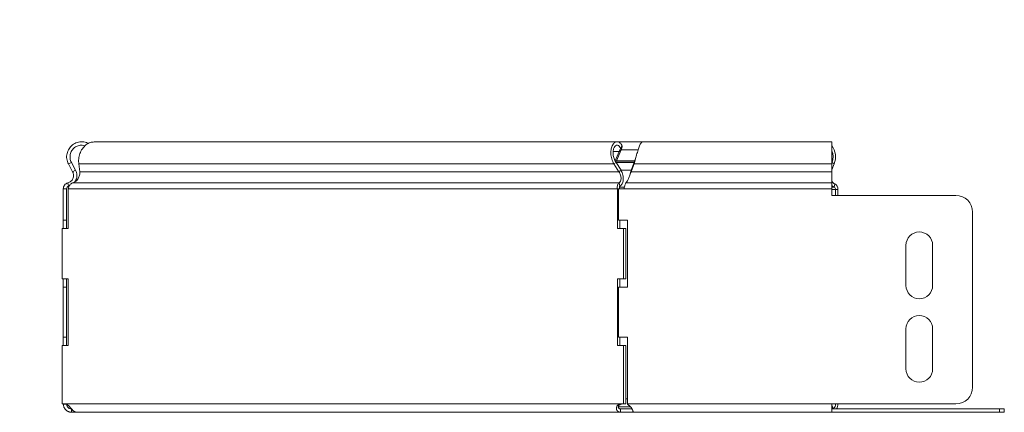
# Model space of a CAD drawing. Header units: millimetres. Extents: x -247 to 1324, y -6335 to 292.
# Tile 8 of 10: x 142 to 437, y -683 to -566. Entities that reach past the tile are written whole.
import ezdxf

# ---------------------------------------------------------------- set-up
doc = ezdxf.new("R2010")
doc.units = ezdxf.units.MM
doc.styles.add('SLDTEXTSTYLE3', font='TXT', dxfattribs={"width": 0.7, "bigfont": 'bigfont'})

msp = doc.modelspace()

# ---------------------------------------------------------------- linework, layer by layer
at = {"color": 7, "linetype": 'Continuous', "lineweight": 15}
for p, q in [((320.73, -602.48), (163.89, -602.48)), ((321.32, -605.33), (320.13, -608.12)), ((321.94, -604.86), (320.56, -608.12)), ((328.37, -602.48), (320.73, -602.48)), ((321.32, -605.33), (321.94, -604.86)), ((321.75, -604.43), (322.24, -603.7)), ((385.13, -602.48), (328.37, -602.48)), ((385.13, -609.09), (385.13, -602.48)), ((320.56, -608.12), (320.25, -608.36)), ((320.56, -608.12), (325.96, -608.12)), ((156.13, -609.09), (157.02, -608.62)), ((157.4, -611.48), (156.13, -609.09)), ((158.29, -611), (157.02, -608.62)), ((157.4, -611.48), (158.29, -611)), ((159.25, -609.09), (159.54, -611.48)), ((319.76, -609.09), (320.38, -608.62)), ((321.26, -611.48), (319.76, -609.09)), ((320.37, -608.59), (325.79, -608.59)), ((321.88, -611), (320.38, -608.62)), ((321.26, -611.48), (321.88, -611)), ((325.77, -608.62), (324.92, -611)), ((325.77, -609.09), (324.92, -611.48)), ((324.92, -611.48), (324.92, -611)), ((325.77, -609.09), (325.77, -608.62)), ((385.19, -608.62), (385.13, -608.79)), ((385.13, -609.09), (385.13, -611.48)), ((385.81, -609.09), (385.13, -610.91)), ((324.5, -612.52), (324.5, -612.53)), ((385.13, -614.78), (385.13, -611.48)), ((154.6, -616.53), (154.6, -625.98)), ((154.6, -616.53), (155.6, -616.53)), ((155.6, -616.53), (155.6, -625.98)), ((156.2, -615.75), (155.95, -614.78)), ((156.05, -616.53), (156.05, -628.48)), ((320.79, -628.48), (320.79, -616.53)), ((321.5, -616.53), (320.79, -616.53)), ((321.09, -625.98), (321.09, -616.53)), ((321.09, -616.53), (322.79, -616.53)), ((321.54, -615.75), (321.36, -614.78)), ((385.13, -616.53), (385.13, -614.78)), ((385.13, -616.53), (385.13, -618.53)), ((386.19, -616.78), (386.19, -618.53)), ((386.9, -616.78), (386.9, -618.53)), ((422.34, -618.53), (385.13, -618.53)), ((154.6, -625.98), (155.6, -625.98)), ((154.6, -628.48), (154.6, -625.98)), ((155.6, -628.48), (155.6, -625.98)), ((321.09, -625.98), (323.79, -625.98)), ((321.5, -628.48), (321.5, -625.98)), ((323.79, -625.98), (323.79, -645.98)), ((427.34, -675.98), (427.34, -623.53)), ((154.21, -643.48), (154.21, -628.48)), ((156.05, -628.48), (154.21, -628.48)), ((322.63, -628.48), (320.79, -628.48)), ((322.63, -628.48), (322.63, -643.48)), ((322.63, -628.48), (323.33, -628.48)), ((323.33, -628.48), (323.33, -643.48)), ((407.34, -645.48), (407.34, -633.48)), ((415.34, -633.48), (415.34, -645.48)), ((154.21, -643.48), (156.05, -643.48)), ((154.6, -645.98), (154.6, -643.48)), ((155.6, -645.98), (155.6, -643.48)), ((156.05, -643.48), (156.05, -663.48)), ((320.79, -643.48), (322.63, -643.48)), ((320.79, -663.48), (320.79, -643.48)), ((321.5, -645.98), (321.5, -643.48)), ((322.63, -643.48), (323.33, -643.48)), ((154.6, -645.98), (155.6, -645.98)), ((154.6, -645.98), (154.6, -660.98)), ((155.6, -645.98), (155.6, -660.98)), ((321.09, -660.98), (321.09, -645.98)), ((323.79, -645.98), (321.09, -645.98)), ((407.34, -670.48), (407.34, -658.48)), ((415.34, -658.48), (415.34, -670.48)), ((154.6, -660.98), (155.6, -660.98)), ((154.6, -663.48), (154.6, -660.98)), ((155.6, -663.48), (155.6, -660.98)), ((321.09, -660.98), (323.79, -660.98)), ((321.5, -663.48), (321.5, -660.98)), ((323.79, -660.98), (323.79, -680.98)), ((154.21, -680.98), (154.21, -663.48)), ((156.05, -663.48), (154.21, -663.48)), ((322.63, -663.48), (320.79, -663.48)), ((322.63, -663.48), (322.63, -680.98)), ((322.63, -663.48), (323.33, -663.48)), ((323.33, -663.48), (323.33, -680.98)), ((154.99, -680.98), (154.21, -680.98)), ((155.61, -681.06), (154.61, -681.12)), ((322.63, -680.98), (321.85, -680.98)), ((322.25, -680.98), (322.04, -680.98)), ((322.63, -680.98), (323.33, -680.98)), ((323.79, -679.48), (323.33, -679.48)), ((323.79, -680.98), (323.79, -681.12)), ((385.13, -680.98), (422.34, -680.98)), ((385.13, -683.48), (385.13, -680.98)), ((385.27, -681.83), (385.13, -681.51)), ((157.1, -683.48), (157.1, -682.48)), ((158.62, -683.48), (157.1, -683.48)), ((158.62, -683.48), (321.76, -683.48)), ((321.76, -682.48), (321.76, -683.48)), ((325.24, -682.48), (321.76, -682.48)), ((325.42, -683.48), (321.76, -683.48)), ((325.42, -683.48), (325.42, -682.98)), ((325.42, -683.48), (385.13, -683.48)), ((435.37, -682.48), (385.13, -682.48)), ((435.37, -683.48), (385.13, -683.48)), ((435.37, -682.48), (436.84, -682.48)), ((436.84, -683.48), (435.37, -683.48)), ((436.84, -682.48), (436.84, -683.48))]:
    msp.add_line(p, q, dxfattribs=at)
at = {"color": 7, "linetype": 'Continuous', "lineweight": 0}
for p, q in [((319.53, -605.33), (321.32, -605.33)), ((321.94, -604.86), (327.02, -604.86)), ((159.25, -609.09), (319.76, -609.09)), ((320.38, -608.62), (325.77, -608.62)), ((321.88, -611), (324.92, -611)), ((325.77, -609.09), (385.13, -609.09)), ((385.13, -608.62), (385.19, -608.62)), ((385.81, -609.09), (385.19, -608.62)), ((159.54, -611.48), (321.26, -611.48)), ((324.92, -611.48), (385.13, -611.48)), ((156.05, -616.53), (320.79, -616.53)), ((157.39, -614.78), (321.36, -614.78)), ((321.43, -616.01), (322.91, -616.01)), ((322.79, -616.53), (385.13, -616.53)), ((323.33, -614.78), (385.13, -614.78)), ((385.13, -616.01), (385.78, -616.01)), ((385.13, -616.78), (386.19, -616.78)), ((385.98, -615.05), (385.78, -616.01)), ((386.9, -616.78), (386.19, -616.78)), ((155.3, -680.98), (321.54, -680.98)), ((321.08, -681.83), (324.75, -681.83)), ((323.79, -680.98), (385.13, -680.98)), ((385.27, -681.83), (385.13, -681.83)), ((435.37, -683.48), (435.37, -682.48))]:
    msp.add_line(p, q, dxfattribs=at)
at = {"color": 7, "linetype": 'Continuous', "lineweight": 15, "flags": 128}
msp.add_lwpolyline([(385.13, -615.59), (385.28, -615.71), (385.78, -616.01)], dxfattribs=at)
at = {"color": 7, "linetype": 'Continuous', "lineweight": 15}
for centre, radius, start, end in [((380.49, -606.98), 5.73, 338.3869, 35.9114), ((380.75, -606.98), 4.74, 339.6745, 22.3977), ((386.76, -613.35), 1.88, 209.5018, 245.4147), ((385.38, -616.72), 0.811, 355.5071, 60.3471), ((385.08, -616.64), 1.82, 355.5071, 60.3471), ((422.34, -623.53), 5, 0, 90), ((411.34, -633.48), 4, 0, 180), ((411.34, -645.48), 4, 180, 0), ((411.34, -658.48), 4, 0, 180), ((411.34, -670.48), 4, 180, 0), ((422.34, -675.98), 5, 270, 0), ((157.1, -680.98), 2.5, 180, 183.3405), ((155.15, -682.22), 1.25, 82.9846, 97.0154), ((321.7, -682.22), 1.25, 82.9846, 97.0154), ((386.21, -681.48), 1, 201.0227, 270), ((384.55, -681.06), 1.64, 311.2413, 3.0288), ((383.71, -681.02), 3.19, 332.7541, 0.7206)]:
    msp.add_arc(centre, radius, start, end, dxfattribs=at)
for points, knots in [([(319.76, -609.09), (319.48, -608.63), (319.26, -608.12), (318.94, -607.07), (318.85, -606.54), (318.8, -605.5), (318.84, -605.01), (319.04, -604.12), (319.19, -603.72), (319.57, -603.08), (319.8, -602.83), (320.31, -602.52), (320.58, -602.45), (321.12, -602.51), (321.38, -602.63), (321.86, -603.04), (322.07, -603.34), (322.24, -603.7)], [0, 0, 0, 0, 0.125, 0.125, 0.25, 0.25, 0.375, 0.375, 0.5, 0.5, 0.625, 0.625, 0.75, 0.75, 0.875, 0.875, 1, 1, 1, 1]), ([(156.13, -609.09), (155.93, -608.6), (155.53, -607.62), (155.62, -606), (156.23, -604.51), (157.31, -603.33), (158.75, -602.58), (160.33, -602.41), (161.52, -602.59), (162.03, -602.94), (162.11, -602.99)], [0, 0, 0, 0, 0.139254, 0.278508, 0.417762, 0.557016, 0.69627, 0.835524, 0.974778, 1, 1, 1, 1]), ([(157.02, -608.62), (156.86, -608.24), (156.55, -607.48), (156.62, -606.21), (157.09, -605.06), (157.94, -604.13), (159.04, -603.57), (160.17, -603.39), (160.85, -603.59), (161.13, -603.67)], [0, 0, 0, 0, 0.149172, 0.298344, 0.447516, 0.596688, 0.74586, 0.895032, 1, 1, 1, 1]), ([(163.9, -602.51), (163.49, -602.54), (162.6, -602.59), (161.34, -603.33), (160.25, -604.51), (159.51, -606), (159.13, -607.62), (159.21, -608.6), (159.25, -609.09)], [0, 0, 0, 0, 0.145898, 0.316718, 0.487539, 0.658359, 0.82918, 1, 1, 1, 1]), ([(320.38, -608.62), (320.14, -608.26), (319.95, -607.86), (319.66, -607.05), (319.56, -606.63), (319.48, -605.83), (319.49, -605.44), (319.59, -604.75), (319.68, -604.44), (319.93, -603.95), (320.09, -603.75), (320.44, -603.51), (320.63, -603.46), (321, -603.5), (321.18, -603.6), (321.5, -603.92), (321.65, -604.15), (321.75, -604.43)], [0, 0, 0, 0, 0.125, 0.125, 0.25, 0.25, 0.375, 0.375, 0.5, 0.5, 0.625, 0.625, 0.75, 0.75, 0.875, 0.875, 1, 1, 1, 1]), ([(328.37, -602.51), (328.25, -602.54), (327.97, -602.59), (327.55, -603.33), (327.11, -604.51), (326.66, -606), (326.22, -607.62), (325.92, -608.6), (325.77, -609.09)], [0, 0, 0, 0, 0.145898, 0.316718, 0.487539, 0.658359, 0.82918, 1, 1, 1, 1]), ([(326.49, -606.72), (326.4, -606.97), (326.16, -607.63), (325.92, -608.24), (325.77, -608.62)], [0, 0, 0, 0, 0.375191, 1, 1, 1, 1]), ([(158.05, -614.48), (158.17, -614.29), (158.43, -613.88), (158.64, -613.18), (158.7, -612.43), (158.59, -611.69), (158.39, -611.23), (158.29, -611)], [0, 0, 0, 0, 0.188989, 0.391742, 0.594494, 0.797247, 1, 1, 1, 1]), ([(321.54, -615.75), (321.78, -615.63), (322.01, -615.39), (322.36, -614.75), (322.48, -614.34), (322.57, -613.43), (322.55, -612.93), (322.33, -611.94), (322.14, -611.44), (321.88, -611)], [0, 0, 0, 0, 0.25, 0.25, 0.5, 0.5, 0.75, 0.75, 1, 1, 1, 1]), ([(324.92, -611), (324.86, -611.23), (324.72, -611.68), (324.58, -612.21), (324.51, -612.49), (324.5, -612.52)], [0, 0, 0, 0, 0.471133, 0.942267, 1, 1, 1, 1]), ([(155.95, -614.78), (156.29, -614.7), (156.6, -614.53), (157.13, -614.08), (157.34, -613.8), (157.62, -613.16), (157.69, -612.82), (157.66, -612.12), (157.57, -611.78), (157.4, -611.48)], [0, 0, 0, 0, 0.25, 0.25, 0.5, 0.5, 0.75, 0.75, 1, 1, 1, 1]), ([(159.54, -611.48), (159.56, -611.78), (159.54, -612.12), (159.37, -612.82), (159.23, -613.16), (158.84, -613.8), (158.6, -614.08), (158.04, -614.53), (157.72, -614.7), (157.39, -614.78)], [0, 0, 0, 0, 0.25, 0.25, 0.5, 0.5, 0.75, 0.75, 1, 1, 1, 1]), ([(321.36, -614.78), (321.5, -614.7), (321.63, -614.53), (321.82, -614.08), (321.87, -613.8), (321.88, -613.16), (321.84, -612.82), (321.63, -612.12), (321.47, -611.78), (321.26, -611.48)], [0, 0, 0, 0, 0.25, 0.25, 0.5, 0.5, 0.75, 0.75, 1, 1, 1, 1]), ([(324.92, -611.48), (324.79, -611.78), (324.66, -612.12), (324.39, -612.82), (324.26, -613.16), (323.99, -613.8), (323.86, -614.08), (323.59, -614.53), (323.46, -614.7), (323.33, -614.78)], [0, 0, 0, 0, 0.25, 0.25, 0.5, 0.5, 0.75, 0.75, 1, 1, 1, 1]), ([(154.6, -616.53), (154.6, -616.13), (154.74, -615.74), (155.22, -615.11), (155.57, -614.88), (155.95, -614.78)], [0, 0, 0, 0, 0.5, 0.5, 1, 1, 1, 1]), ([(155.6, -616.53), (155.6, -616.35), (155.66, -616.18), (155.88, -615.9), (156.03, -615.8), (156.2, -615.75)], [0, 0, 0, 0, 0.5, 0.5, 1, 1, 1, 1]), ([(157.39, -614.78), (157.05, -614.88), (156.74, -615.11), (156.28, -615.74), (156.12, -616.13), (156.05, -616.53)], [0, 0, 0, 0, 0.5, 0.5, 1, 1, 1, 1]), ([(320.79, -616.53), (320.73, -616.13), (320.76, -615.74), (320.97, -615.11), (321.15, -614.88), (321.36, -614.78)], [0, 0, 0, 0, 0.5, 0.5, 1, 1, 1, 1]), ([(321.5, -616.53), (321.43, -616.35), (321.41, -616.18), (321.44, -615.9), (321.48, -615.8), (321.54, -615.75)], [0, 0, 0, 0, 0.5, 0.5, 1, 1, 1, 1]), ([(323.33, -614.78), (323.24, -614.88), (323.15, -615.11), (322.97, -615.74), (322.88, -616.13), (322.79, -616.53)], [0, 0, 0, 0, 0.5, 0.5, 1, 1, 1, 1]), ([(157.1, -683.48), (157.05, -683.47), (156.95, -683.47), (156.79, -683.46), (156.64, -683.43), (156.5, -683.4), (156.36, -683.36), (156.22, -683.32), (156.09, -683.26), (155.97, -683.2), (155.85, -683.14), (155.74, -683.07), (155.63, -683), (155.53, -682.92), (155.44, -682.84), (155.35, -682.76), (155.27, -682.68), (155.2, -682.6), (155.13, -682.51), (155.07, -682.43), (154.97, -682.28), (154.85, -682.08), (154.74, -681.82), (154.67, -681.57), (154.62, -681.33), (154.61, -681.19), (154.61, -681.12)], [0, 0, 0, 0, 0.036, 0.07123, 0.105706, 0.139446, 0.172469, 0.204795, 0.236446, 0.267444, 0.297814, 0.327581, 0.356773, 0.38542, 0.413551, 0.4412, 0.468401, 0.495189, 0.521604, 0.547683, 0.573467, 0.652024, 0.732615, 0.816667, 0.905438, 1, 1, 1, 1]), ([(155.3, -680.98), (155.36, -681), (155.47, -681.04), (155.64, -681.12), (155.79, -681.2), (155.92, -681.28), (156.03, -681.36), (156.16, -681.47), (156.29, -681.61), (156.44, -681.78), (156.6, -681.96), (156.77, -682.16), (156.94, -682.36), (157.12, -682.56), (157.31, -682.75), (157.49, -682.92), (157.68, -683.08), (157.87, -683.21), (158.06, -683.33), (158.25, -683.41), (158.44, -683.47), (158.56, -683.47), (158.62, -683.48)], [0, 0, 0, 0, 0.0527, 0.100681, 0.144042, 0.182914, 0.217484, 0.248014, 0.29495, 0.343138, 0.393022, 0.445004, 0.499439, 0.552547, 0.605579, 0.65885, 0.712671, 0.767342, 0.82315, 0.880366, 0.939239, 1, 1, 1, 1]), ([(157.1, -682.48), (156.84, -682.48), (156.6, -682.4), (156.3, -682.25), (156.21, -682.19), (156.06, -682.06), (155.99, -681.99), (155.91, -681.88), (155.88, -681.85), (155.85, -681.8), (155.85, -681.79), (155.83, -681.77), (155.83, -681.76), (155.81, -681.73), (155.8, -681.72), (155.75, -681.62), (155.71, -681.55), (155.64, -681.32), (155.61, -681.19), (155.61, -681.06)], [0, 0, 0, 0, 0.25, 0.25, 0.375, 0.375, 0.5, 0.5, 0.5625, 0.5625, 0.578125, 0.578125, 0.59375, 0.59375, 0.625, 0.625, 0.75, 0.75, 1, 1, 1, 1]), ([(321.76, -683.48), (321.72, -683.47), (321.63, -683.47), (321.52, -683.46), (321.4, -683.43), (321.29, -683.4), (321.19, -683.36), (321.1, -683.32), (321.01, -683.26), (320.93, -683.2), (320.86, -683.14), (320.79, -683.07), (320.73, -683), (320.67, -682.93), (320.63, -682.85), (320.59, -682.77), (320.55, -682.69), (320.53, -682.61), (320.51, -682.52), (320.5, -682.44), (320.48, -682.29), (320.5, -682.07), (320.57, -681.79), (320.7, -681.55), (320.87, -681.34), (321.07, -681.17), (321.3, -681.05), (321.46, -681), (321.54, -680.98)], [0, 0, 0, 0, 0.031769, 0.062831, 0.0932, 0.122891, 0.151919, 0.180302, 0.208059, 0.235209, 0.261772, 0.287771, 0.31323, 0.338175, 0.362632, 0.386629, 0.410198, 0.433371, 0.45618, 0.478661, 0.500851, 0.578177, 0.651322, 0.721475, 0.789977, 0.858273, 0.92782, 1, 1, 1, 1]), ([(321.76, -682.48), (321.63, -682.48), (321.52, -682.45), (321.32, -682.37), (321.25, -682.32), (321.13, -682.19), (321.1, -682.12), (321.07, -682), (321.06, -681.96), (321.06, -681.9), (321.07, -681.88), (321.07, -681.85), (321.07, -681.84), (321.07, -681.83), (321.07, -681.83), (321.08, -681.82), (321.08, -681.82), (321.08, -681.81), (321.08, -681.81), (321.08, -681.81), (321.08, -681.81), (321.1, -681.7), (321.15, -681.6), (321.29, -681.41), (321.38, -681.33), (321.58, -681.19), (321.7, -681.13), (321.96, -681.03), (322.1, -681), (322.25, -680.98)], [0, 0, 0, 0, 0.125, 0.125, 0.25, 0.25, 0.375, 0.375, 0.4375, 0.4375, 0.46875, 0.46875, 0.484375, 0.484375, 0.492188, 0.492188, 0.496094, 0.496094, 0.498047, 0.498047, 0.5, 0.5, 0.625, 0.625, 0.75, 0.75, 0.875, 0.875, 1, 1, 1, 1]), ([(323.79, -681.12), (323.86, -681.17), (324.01, -681.26), (324.22, -681.39), (324.39, -681.52), (324.55, -681.64), (324.68, -681.75), (324.8, -681.88), (324.93, -682.04), (325.06, -682.22), (325.17, -682.42), (325.27, -682.61), (325.35, -682.79), (325.41, -682.95), (325.45, -683.09), (325.48, -683.21), (325.49, -683.32), (325.48, -683.41), (325.46, -683.46), (325.43, -683.47), (325.42, -683.48)], [0, 0, 0, 0, 0.060779, 0.116021, 0.165803, 0.210232, 0.249456, 0.283693, 0.336739, 0.391737, 0.449105, 0.50921, 0.572372, 0.623932, 0.678241, 0.735597, 0.796253, 0.860423, 0.928288, 1, 1, 1, 1])]:
    msp.add_open_spline(points, degree=3, knots=knots, dxfattribs=at)
for points in [[(321.75, -604.43), (321.64, -604.69), (321.5, -604.99), (321.32, -605.33)], [(322.24, -603.7), (322.18, -604.04), (322.09, -604.43), (321.94, -604.86)]]:
    msp.add_open_spline(points, degree=3, dxfattribs=at)

# ---------------------------------------------------------------- texts
at = {"color": 7, "linetype": 'Continuous', "lineweight": 0, "insert": (-157.36, -567.16), "char_height": 15, "attachment_point": 1, "style": 'SLDTEXTSTYLE3'}
msp.add_mtext('\\M+18454\\M+18452\\M+18450\\M+18451-150\\M+1848780', dxfattribs=at)

doc.saveas('drawing.dxf')
